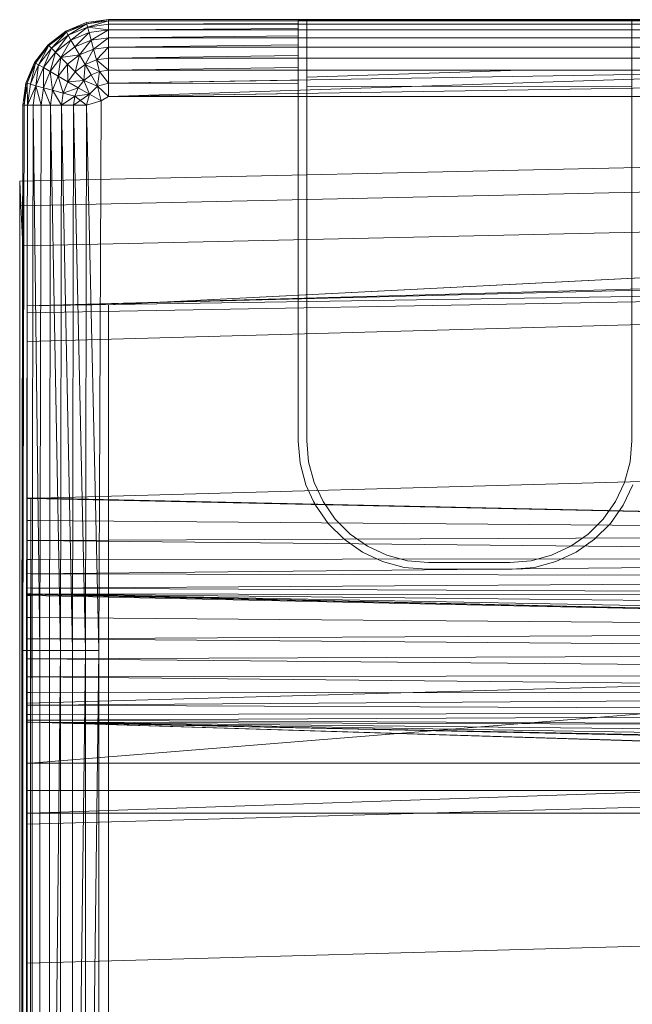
# Model space of a CAD drawing. Header units: metres. Extents: x 391.1 to 430.4, y 12.7 to 28.4.
# Tile 127 of 168: x 407.377 to 407.482, y 27.357 to 27.526. Entities that reach past the tile are written whole.
import ezdxf

# ---------------------------------------------------------------- set-up
doc = ezdxf.new("R2010")
doc.units = ezdxf.units.M
doc.layers.add('A-DETL-____-MBND', color=7, linetype='Continuous', lineweight=18)

# ---------------------------------------------------------------- blocks, each defined once
blk = doc.blocks.new('Family - Inodor PB-155807-02_PCI_P0')
at = {"layer": 'A-DETL-____-MBND', "color": 253, "true_color": 0xaaaaaa}
for p, q in [((0.00789, 0.40094), (0.01142, 0.40241)), ((0.00789, 0.40094), (0.01142, 0.40241)), ((0.00789, 0.40094), (0.01142, 0.40241)), ((0.00789, 0.40094), (0.01142, 0.40241)), ((0.01147, 0.40221), (0.00789, 0.40094)), ((0.00789, 0.40094), (0.01147, 0.40221)), ((0.01147, 0.40221), (0.00799, 0.40077)), ((0.00799, 0.40077), (0.01147, 0.40221)), ((0.00799, 0.40077), (0.01147, 0.40221)), ((0.00829, 0.40025), (0.01147, 0.40221)), ((0.00829, 0.40025), (0.01147, 0.40221)), ((0.01163, 0.40164), (0.00829, 0.40025)), ((0.01163, 0.40164), (0.00829, 0.40025)), ((0.00829, 0.40025), (0.01163, 0.40164)), ((0.00877, 0.39941), (0.01163, 0.40164)), ((0.00877, 0.39941), (0.01163, 0.40164)), ((0.01142, 0.40241), (0.01521, 0.40291)), ((0.01142, 0.40241), (0.01521, 0.40291)), ((0.01142, 0.40241), (0.01521, 0.40291)), ((0.01142, 0.40241), (0.01521, 0.40291)), ((0.01147, 0.40221), (0.01142, 0.40241)), ((0.01147, 0.40221), (0.01142, 0.40241)), ((0.01147, 0.40221), (0.01142, 0.40241)), ((0.01147, 0.40221), (0.01521, 0.40291)), ((0.01147, 0.40221), (0.01521, 0.40291)), ((0.01521, 0.40271), (0.01147, 0.40221)), ((0.01521, 0.40271), (0.01147, 0.40221)), ((0.01147, 0.40221), (0.01521, 0.40271)), ((0.01163, 0.40164), (0.01147, 0.40221)), ((0.01163, 0.40164), (0.01147, 0.40221)), ((0.01163, 0.40164), (0.01147, 0.40221)), ((0.01163, 0.40164), (0.01521, 0.40271)), ((0.01163, 0.40164), (0.01521, 0.40271)), ((0.01521, 0.40211), (0.01163, 0.40164)), ((0.01521, 0.40211), (0.01163, 0.40164)), ((0.01163, 0.40164), (0.01521, 0.40211)), ((0.01188, 0.4007), (0.01163, 0.40164)), ((0.01521, 0.40114), (0.01163, 0.40164)), ((0.01521, 0.40114), (0.01163, 0.40164)), ((0.01188, 0.4007), (0.01163, 0.40164)), ((0.01188, 0.4007), (0.01163, 0.40164)), ((0.01521, 0.40291), (0.15024, 0.40291)), ((0.01521, 0.40291), (0.15024, 0.40291)), ((0.01521, 0.40271), (0.01521, 0.40291)), ((0.01521, 0.40291), (0.15024, 0.40291)), ((0.15024, 0.40291), (0.01521, 0.40291)), ((0.01521, 0.40291), (0.01521, 0.40271)), ((0.01521, 0.40271), (0.01521, 0.40291)), ((0.01521, 0.40271), (0.04768, 0.40275)), ((0.01521, 0.40271), (0.04768, 0.40275)), ((0.15024, 0.40271), (0.01521, 0.40271)), ((0.01521, 0.40211), (0.01521, 0.40271)), ((0.04768, 0.40271), (0.01521, 0.40271)), ((0.01521, 0.40211), (0.01521, 0.40271)), ((0.01521, 0.40271), (0.04768, 0.40271)), ((0.01521, 0.40211), (0.01521, 0.40271)), ((0.01521, 0.40211), (0.04768, 0.40225)), ((0.01521, 0.40211), (0.04768, 0.40225)), ((0.15024, 0.40211), (0.01521, 0.40211)), ((0.01521, 0.40114), (0.01521, 0.40211)), ((0.04768, 0.40211), (0.01521, 0.40211)), ((0.01521, 0.40114), (0.01521, 0.40211)), ((0.01521, 0.40211), (0.04768, 0.40211)), ((0.01521, 0.40114), (0.01521, 0.40211)), ((0.10628, 0.4029), (0.04768, 0.4029)), ((0.04768, 0.4029), (0.04768, 0.40275)), ((0.04768, 0.40271), (0.04768, 0.40275)), ((0.04768, 0.40225), (0.04768, 0.40271)), ((0.04768, 0.40211), (0.04768, 0.40225)), ((0.04768, 0.40137), (0.04768, 0.40211)), ((0.04914, 0.40281), (0.04914, 0.33079)), ((0.04914, 0.40271), (0.04914, 0.40281)), ((0.04914, 0.40281), (0.10482, 0.40281)), ((0.04914, 0.40211), (0.04914, 0.40271)), ((0.10482, 0.40271), (0.04914, 0.40271)), ((0.04914, 0.40114), (0.04914, 0.40211)), ((0.10482, 0.40211), (0.04914, 0.40211)), ((0.10482, 0.33079), (0.10482, 0.40281)), ((0.10482, 0.40281), (0.10482, 0.40271)), ((0.10482, 0.40271), (0.10482, 0.40211)), ((0.10482, 0.40211), (0.10482, 0.40114)), ((0.00485, 0.39862), (0.00789, 0.40094)), ((0.00485, 0.39862), (0.00789, 0.40094)), ((0.00485, 0.39862), (0.00789, 0.40094)), ((0.00485, 0.39862), (0.00789, 0.40094)), ((0.00799, 0.40077), (0.00485, 0.39862)), ((0.00485, 0.39862), (0.00799, 0.40077)), ((0.00799, 0.40077), (0.005, 0.39847)), ((0.005, 0.39847), (0.00799, 0.40077)), ((0.005, 0.39847), (0.00799, 0.40077)), ((0.00542, 0.39805), (0.00799, 0.40077)), ((0.00542, 0.39805), (0.00799, 0.40077)), ((0.00829, 0.40025), (0.00542, 0.39805)), ((0.00829, 0.40025), (0.00542, 0.39805)), ((0.00542, 0.39805), (0.00829, 0.40025)), ((0.00611, 0.39736), (0.00829, 0.40025)), ((0.00611, 0.39736), (0.00829, 0.40025)), ((0.00799, 0.40077), (0.00789, 0.40094)), ((0.00799, 0.40077), (0.00789, 0.40094)), ((0.00799, 0.40077), (0.00789, 0.40094)), ((0.00829, 0.40025), (0.00799, 0.40077)), ((0.00829, 0.40025), (0.00799, 0.40077)), ((0.00829, 0.40025), (0.00799, 0.40077)), ((0.00877, 0.39941), (0.00829, 0.40025)), ((0.00877, 0.39941), (0.00829, 0.40025)), ((0.00877, 0.39941), (0.00829, 0.40025)), ((0.01188, 0.4007), (0.00877, 0.39941)), ((0.01188, 0.4007), (0.00877, 0.39941)), ((0.00877, 0.39941), (0.01188, 0.4007)), ((0.00943, 0.39827), (0.01188, 0.4007)), ((0.00943, 0.39827), (0.01188, 0.4007)), ((0.01521, 0.40114), (0.01188, 0.4007)), ((0.01521, 0.40114), (0.01188, 0.4007)), ((0.01188, 0.4007), (0.01521, 0.40114)), ((0.01222, 0.39942), (0.01188, 0.4007)), ((0.01222, 0.39942), (0.01188, 0.4007)), ((0.01222, 0.39942), (0.01188, 0.4007)), ((0.01222, 0.39942), (0.01521, 0.40114)), ((0.01222, 0.39942), (0.01521, 0.40114)), ((0.01521, 0.39982), (0.01222, 0.39942)), ((0.01521, 0.39982), (0.01222, 0.39942)), ((0.01222, 0.39942), (0.01521, 0.39982)), ((0.01264, 0.39785), (0.01521, 0.39982)), ((0.01264, 0.39785), (0.01521, 0.39982)), ((0.01521, 0.40114), (0.04768, 0.40137)), ((0.01521, 0.40114), (0.04768, 0.40137)), ((0.15024, 0.40114), (0.01521, 0.40114)), ((0.01521, 0.39982), (0.01521, 0.40114)), ((0.04768, 0.40114), (0.01521, 0.40114)), ((0.01521, 0.39982), (0.01521, 0.40114)), ((0.01521, 0.40114), (0.04768, 0.40114)), ((0.01521, 0.39982), (0.01521, 0.40114)), ((0.01521, 0.39982), (0.04768, 0.40013)), ((0.01521, 0.39982), (0.04768, 0.40013)), ((0.15024, 0.39982), (0.01521, 0.39982)), ((0.01521, 0.39819), (0.01521, 0.39982)), ((0.04768, 0.39982), (0.01521, 0.39982)), ((0.01521, 0.39819), (0.01521, 0.39982)), ((0.01521, 0.39982), (0.04768, 0.39982)), ((0.01521, 0.39819), (0.01521, 0.39982)), ((0.04768, 0.40114), (0.04768, 0.40137)), ((0.04768, 0.40013), (0.04768, 0.40114)), ((0.04768, 0.39982), (0.04768, 0.40013)), ((0.04768, 0.39858), (0.04768, 0.39982)), ((0.04914, 0.39982), (0.04914, 0.40114)), ((0.10482, 0.40114), (0.04914, 0.40114)), ((0.04914, 0.39819), (0.04914, 0.39982)), ((0.10482, 0.39982), (0.04914, 0.39982)), ((0.10482, 0.40114), (0.10482, 0.39982)), ((0.10482, 0.39982), (0.10482, 0.39819)), ((0.00253, 0.39558), (0.00485, 0.39862)), ((0.00253, 0.39558), (0.00485, 0.39862)), ((0.00253, 0.39558), (0.00485, 0.39862)), ((0.00253, 0.39558), (0.00485, 0.39862)), ((0.0027, 0.39548), (0.00485, 0.39862)), ((0.0027, 0.39548), (0.00485, 0.39862)), ((0.005, 0.39847), (0.0027, 0.39548)), ((0.005, 0.39847), (0.0027, 0.39548)), ((0.0027, 0.39548), (0.005, 0.39847)), ((0.00322, 0.39518), (0.005, 0.39847)), ((0.00322, 0.39518), (0.005, 0.39847)), ((0.00542, 0.39805), (0.00322, 0.39518)), ((0.00542, 0.39805), (0.00322, 0.39518)), ((0.00322, 0.39518), (0.00542, 0.39805)), ((0.00406, 0.3947), (0.00542, 0.39805)), ((0.00406, 0.3947), (0.00542, 0.39805)), ((0.005, 0.39847), (0.00485, 0.39862)), ((0.005, 0.39847), (0.00485, 0.39862)), ((0.005, 0.39847), (0.00485, 0.39862)), ((0.00542, 0.39805), (0.005, 0.39847)), ((0.00542, 0.39805), (0.005, 0.39847)), ((0.00542, 0.39805), (0.005, 0.39847)), ((0.00611, 0.39736), (0.00542, 0.39805)), ((0.00611, 0.39736), (0.00542, 0.39805)), ((0.00611, 0.39736), (0.00542, 0.39805)), ((0.00877, 0.39941), (0.00611, 0.39736)), ((0.00877, 0.39941), (0.00611, 0.39736)), ((0.00611, 0.39736), (0.00877, 0.39941)), ((0.00704, 0.39643), (0.00877, 0.39941)), ((0.00704, 0.39643), (0.00877, 0.39941)), ((0.00943, 0.39827), (0.00704, 0.39643)), ((0.00943, 0.39827), (0.00704, 0.39643)), ((0.00704, 0.39643), (0.00943, 0.39827)), ((0.00943, 0.39827), (0.00877, 0.39941)), ((0.00943, 0.39827), (0.00877, 0.39941)), ((0.00943, 0.39827), (0.00877, 0.39941)), ((0.01222, 0.39942), (0.00943, 0.39827)), ((0.01222, 0.39942), (0.00943, 0.39827)), ((0.00943, 0.39827), (0.01222, 0.39942)), ((0.01025, 0.39686), (0.00943, 0.39827)), ((0.01025, 0.39686), (0.00943, 0.39827)), ((0.01025, 0.39686), (0.00943, 0.39827)), ((0.01025, 0.39686), (0.01222, 0.39942)), ((0.01025, 0.39686), (0.01222, 0.39942)), ((0.01264, 0.39785), (0.01222, 0.39942)), ((0.01264, 0.39785), (0.01222, 0.39942)), ((0.01264, 0.39785), (0.01222, 0.39942)), ((0.01521, 0.39819), (0.01264, 0.39785)), ((0.01521, 0.39819), (0.01264, 0.39785)), ((0.01264, 0.39785), (0.01521, 0.39819)), ((0.01313, 0.39603), (0.01521, 0.39819)), ((0.01313, 0.39603), (0.01521, 0.39819)), ((0.01521, 0.39819), (0.04768, 0.39858)), ((0.01521, 0.39819), (0.04768, 0.39858)), ((0.15024, 0.39819), (0.01521, 0.39819)), ((0.01521, 0.39631), (0.01521, 0.39819)), ((0.04768, 0.39819), (0.01521, 0.39819)), ((0.01521, 0.39631), (0.01521, 0.39819)), ((0.01521, 0.39819), (0.04768, 0.39819)), ((0.01521, 0.39631), (0.01521, 0.39819)), ((0.04768, 0.39819), (0.04768, 0.39858)), ((0.04768, 0.39676), (0.04768, 0.39819)), ((0.04914, 0.39631), (0.04914, 0.39819)), ((0.10482, 0.39819), (0.04914, 0.39819)), ((0.10482, 0.39819), (0.10482, 0.39631)), ((0.00611, 0.39736), (0.00406, 0.3947)), ((0.00611, 0.39736), (0.00406, 0.3947)), ((0.00406, 0.3947), (0.00611, 0.39736)), ((0.0052, 0.39404), (0.00611, 0.39736)), ((0.0052, 0.39404), (0.00611, 0.39736)), ((0.00704, 0.39643), (0.0052, 0.39404)), ((0.00704, 0.39643), (0.0052, 0.39404)), ((0.0052, 0.39404), (0.00704, 0.39643)), ((0.00704, 0.39643), (0.00611, 0.39736)), ((0.00704, 0.39643), (0.00611, 0.39736)), ((0.00704, 0.39643), (0.00611, 0.39736)), ((0.00661, 0.39322), (0.00704, 0.39643)), ((0.00661, 0.39322), (0.00704, 0.39643)), ((0.01025, 0.39686), (0.00704, 0.39643)), ((0.00704, 0.39643), (0.01025, 0.39686)), ((0.00819, 0.39528), (0.00704, 0.39643)), ((0.00819, 0.39528), (0.00704, 0.39643)), ((0.00819, 0.39528), (0.00704, 0.39643)), ((0.01025, 0.39686), (0.00819, 0.39528)), ((0.00819, 0.39528), (0.01025, 0.39686)), ((0.00819, 0.39528), (0.01025, 0.39686)), ((0.00952, 0.39395), (0.01025, 0.39686)), ((0.00952, 0.39395), (0.01025, 0.39686)), ((0.01264, 0.39785), (0.01025, 0.39686)), ((0.01264, 0.39785), (0.01025, 0.39686)), ((0.01025, 0.39686), (0.01264, 0.39785)), ((0.01119, 0.39523), (0.01025, 0.39686)), ((0.01119, 0.39523), (0.01025, 0.39686)), ((0.01119, 0.39523), (0.01025, 0.39686)), ((0.01119, 0.39523), (0.01264, 0.39785)), ((0.01119, 0.39523), (0.01264, 0.39785)), ((0.01313, 0.39603), (0.01264, 0.39785)), ((0.01313, 0.39603), (0.01264, 0.39785)), ((0.01313, 0.39603), (0.01264, 0.39785)), ((0.01521, 0.39631), (0.04768, 0.39676)), ((0.01521, 0.39631), (0.04768, 0.39676)), ((0.04768, 0.39631), (0.04768, 0.39676)), ((0.00106, 0.39205), (0.00253, 0.39558)), ((0.00106, 0.39205), (0.00253, 0.39558)), ((0.00106, 0.39205), (0.00253, 0.39558)), ((0.00106, 0.39205), (0.00253, 0.39558)), ((0.00126, 0.392), (0.00253, 0.39558)), ((0.00126, 0.392), (0.00253, 0.39558)), ((0.0027, 0.39548), (0.00126, 0.392)), ((0.0027, 0.39548), (0.00126, 0.392)), ((0.00126, 0.392), (0.0027, 0.39548)), ((0.00183, 0.39184), (0.0027, 0.39548)), ((0.00183, 0.39184), (0.0027, 0.39548)), ((0.00322, 0.39518), (0.00183, 0.39184)), ((0.00322, 0.39518), (0.00183, 0.39184)), ((0.00183, 0.39184), (0.00322, 0.39518)), ((0.0027, 0.39548), (0.00253, 0.39558)), ((0.0027, 0.39548), (0.00253, 0.39558)), ((0.0027, 0.39548), (0.00253, 0.39558)), ((0.00322, 0.39518), (0.0027, 0.39548)), ((0.00322, 0.39518), (0.0027, 0.39548)), ((0.00322, 0.39518), (0.0027, 0.39548)), ((0.00277, 0.39159), (0.00322, 0.39518)), ((0.00277, 0.39159), (0.00322, 0.39518)), ((0.00406, 0.3947), (0.00277, 0.39159)), ((0.00406, 0.3947), (0.00277, 0.39159)), ((0.00277, 0.39159), (0.00406, 0.3947)), ((0.00406, 0.3947), (0.00322, 0.39518)), ((0.00406, 0.3947), (0.00322, 0.39518)), ((0.00406, 0.3947), (0.00322, 0.39518)), ((0.00405, 0.39125), (0.00406, 0.3947)), ((0.00405, 0.39125), (0.00406, 0.3947)), ((0.0052, 0.39404), (0.00406, 0.3947)), ((0.0052, 0.39404), (0.00406, 0.3947)), ((0.0052, 0.39404), (0.00406, 0.3947)), ((0.00819, 0.39528), (0.00661, 0.39322)), ((0.00819, 0.39528), (0.00661, 0.39322)), ((0.00661, 0.39322), (0.00819, 0.39528)), ((0.00952, 0.39395), (0.00819, 0.39528)), ((0.00952, 0.39395), (0.00819, 0.39528)), ((0.00952, 0.39395), (0.00819, 0.39528)), ((0.00824, 0.39228), (0.00819, 0.39528)), ((0.00824, 0.39228), (0.00819, 0.39528)), ((0.01119, 0.39523), (0.00952, 0.39395)), ((0.01119, 0.39523), (0.00952, 0.39395)), ((0.00952, 0.39395), (0.01119, 0.39523)), ((0.01099, 0.39248), (0.01119, 0.39523)), ((0.01099, 0.39248), (0.01119, 0.39523)), ((0.01313, 0.39603), (0.01119, 0.39523)), ((0.01313, 0.39603), (0.01119, 0.39523)), ((0.01119, 0.39523), (0.01313, 0.39603)), ((0.01223, 0.39343), (0.01119, 0.39523)), ((0.01367, 0.39402), (0.01119, 0.39523)), ((0.01367, 0.39402), (0.01119, 0.39523)), ((0.01223, 0.39343), (0.01119, 0.39523)), ((0.01223, 0.39343), (0.01119, 0.39523)), ((0.01521, 0.39631), (0.01313, 0.39603)), ((0.01521, 0.39631), (0.01313, 0.39603)), ((0.01313, 0.39603), (0.01521, 0.39631)), ((0.01313, 0.39603), (0.01367, 0.39402)), ((0.01521, 0.39423), (0.01313, 0.39603)), ((0.01367, 0.39402), (0.01313, 0.39603)), ((0.01521, 0.39423), (0.01313, 0.39603)), ((0.01367, 0.39402), (0.01313, 0.39603)), ((0.15024, 0.39631), (0.01521, 0.39631)), ((0.01521, 0.39423), (0.01521, 0.39631)), ((0.04768, 0.39631), (0.01521, 0.39631)), ((0.01521, 0.39423), (0.01521, 0.39631)), ((0.01521, 0.39631), (0.04768, 0.39631)), ((0.01521, 0.39423), (0.01521, 0.39631)), ((0.01521, 0.39423), (0.04768, 0.39473)), ((0.01521, 0.39423), (0.04768, 0.39473)), ((0.04768, 0.39473), (0.04768, 0.39631)), ((0.04768, 0.39423), (0.04768, 0.39473)), ((0.04914, 0.39423), (0.04914, 0.39631)), ((0.10482, 0.39631), (0.04914, 0.39631)), ((0.10482, 0.39631), (0.10482, 0.39424)), ((0.0052, 0.39404), (0.00405, 0.39125)), ((0.0052, 0.39404), (0.00405, 0.39125)), ((0.00405, 0.39125), (0.0052, 0.39404)), ((0.00661, 0.39322), (0.0052, 0.39404)), ((0.00661, 0.39322), (0.0052, 0.39404)), ((0.00661, 0.39322), (0.0052, 0.39404)), ((0.00562, 0.39083), (0.0052, 0.39404)), ((0.00562, 0.39083), (0.0052, 0.39404)), ((0.00661, 0.39322), (0.00562, 0.39083)), ((0.00661, 0.39322), (0.00562, 0.39083)), ((0.00562, 0.39083), (0.00661, 0.39322)), ((0.00824, 0.39228), (0.00661, 0.39322)), ((0.00824, 0.39228), (0.00661, 0.39322)), ((0.00824, 0.39228), (0.00661, 0.39322)), ((0.00744, 0.39034), (0.00661, 0.39322)), ((0.00744, 0.39034), (0.00661, 0.39322)), ((0.00952, 0.39395), (0.00824, 0.39228)), ((0.00952, 0.39395), (0.00824, 0.39228)), ((0.00824, 0.39228), (0.00952, 0.39395)), ((0.01099, 0.39248), (0.00952, 0.39395)), ((0.01099, 0.39248), (0.00952, 0.39395)), ((0.01099, 0.39248), (0.00952, 0.39395)), ((0.01223, 0.39343), (0.01099, 0.39248)), ((0.01223, 0.39343), (0.01099, 0.39248)), ((0.01099, 0.39248), (0.01223, 0.39343)), ((0.01367, 0.39402), (0.01223, 0.39343)), ((0.01367, 0.39402), (0.01223, 0.39343)), ((0.01223, 0.39343), (0.01367, 0.39402)), ((0.01334, 0.39151), (0.01223, 0.39343)), ((0.01334, 0.39151), (0.01223, 0.39343)), ((0.01334, 0.39151), (0.01223, 0.39343)), ((0.01367, 0.39402), (0.01334, 0.39151)), ((0.01334, 0.39151), (0.01367, 0.39402)), ((0.01334, 0.39151), (0.01367, 0.39402)), ((0.01521, 0.39423), (0.01367, 0.39402)), ((0.01521, 0.39423), (0.01367, 0.39402)), ((0.01367, 0.39402), (0.01521, 0.39423)), ((0.01521, 0.39201), (0.01367, 0.39402)), ((0.01521, 0.39201), (0.01367, 0.39402)), ((0.01521, 0.39201), (0.01367, 0.39402)), ((0.15024, 0.39423), (0.01521, 0.39423)), ((0.01521, 0.39201), (0.01521, 0.39423)), ((0.15024, 0.39423), (0.01521, 0.39201)), ((0.15024, 0.39423), (0.01521, 0.38973)), ((0.04768, 0.39423), (0.01521, 0.39423)), ((0.01521, 0.39201), (0.01521, 0.39423)), ((0.01521, 0.39423), (0.04768, 0.39423)), ((0.01521, 0.39201), (0.01521, 0.39423)), ((0.04768, 0.39254), (0.04768, 0.39423)), ((0.04914, 0.39307), (0.04914, 0.39423)), ((0.08581, 0.39423), (0.04914, 0.39307)), ((0.08581, 0.39423), (0.04914, 0.39423)), ((0.04914, 0.39144), (0.04914, 0.39307)), ((0.10482, 0.39424), (0.08581, 0.39423)), ((0.10482, 0.39424), (0.10482, 0.39149)), ((0.00056, 0.38826), (0.00106, 0.39205)), ((0.00056, 0.38826), (0.00106, 0.39205)), ((0.00056, 0.38826), (0.00106, 0.39205)), ((0.00056, 0.38826), (0.00106, 0.39205)), ((0.00076, 0.38826), (0.00106, 0.39205)), ((0.00076, 0.38826), (0.00106, 0.39205)), ((0.00126, 0.392), (0.00076, 0.38826)), ((0.00126, 0.392), (0.00076, 0.38826)), ((0.00076, 0.38826), (0.00126, 0.392)), ((0.00126, 0.392), (0.00106, 0.39205)), ((0.00126, 0.392), (0.00106, 0.39205)), ((0.00126, 0.392), (0.00106, 0.39205)), ((0.00183, 0.39184), (0.00126, 0.392)), ((0.00183, 0.39184), (0.00126, 0.392)), ((0.00183, 0.39184), (0.00126, 0.392)), ((0.00136, 0.38826), (0.00126, 0.392)), ((0.00136, 0.38826), (0.00126, 0.392)), ((0.00183, 0.39184), (0.00136, 0.38826)), ((0.00183, 0.39184), (0.00136, 0.38826)), ((0.00136, 0.38826), (0.00183, 0.39184)), ((0.00277, 0.39159), (0.00136, 0.38826)), ((0.00136, 0.38826), (0.00277, 0.39159)), ((0.00277, 0.39159), (0.00183, 0.39184)), ((0.00277, 0.39159), (0.00183, 0.39184)), ((0.00277, 0.39159), (0.00183, 0.39184)), ((0.00277, 0.39159), (0.00233, 0.38826)), ((0.00233, 0.38826), (0.00277, 0.39159)), ((0.00233, 0.38826), (0.00277, 0.39159)), ((0.00405, 0.39125), (0.00277, 0.39159)), ((0.00405, 0.39125), (0.00277, 0.39159)), ((0.00405, 0.39125), (0.00277, 0.39159)), ((0.00365, 0.38826), (0.00277, 0.39159)), ((0.00365, 0.38826), (0.00277, 0.39159)), ((0.00824, 0.39228), (0.00744, 0.39034)), ((0.00824, 0.39228), (0.00744, 0.39034)), ((0.00744, 0.39034), (0.00824, 0.39228)), ((0.01099, 0.39248), (0.00824, 0.39228)), ((0.00824, 0.39228), (0.01099, 0.39248)), ((0.01004, 0.39124), (0.00824, 0.39228)), ((0.01004, 0.39124), (0.00824, 0.39228)), ((0.01004, 0.39124), (0.00824, 0.39228)), ((0.01099, 0.39248), (0.01004, 0.39124)), ((0.01004, 0.39124), (0.01099, 0.39248)), ((0.01004, 0.39124), (0.01099, 0.39248)), ((0.01334, 0.39151), (0.01099, 0.39248)), ((0.01196, 0.39013), (0.01099, 0.39248)), ((0.01334, 0.39151), (0.01099, 0.39248)), ((0.01196, 0.39013), (0.01099, 0.39248)), ((0.01334, 0.39151), (0.01099, 0.39248)), ((0.01196, 0.39013), (0.01099, 0.39248)), ((0.01334, 0.39151), (0.01196, 0.39013)), ((0.01334, 0.39151), (0.01196, 0.39013)), ((0.01196, 0.39013), (0.01334, 0.39151)), ((0.01521, 0.39201), (0.01334, 0.39151)), ((0.01521, 0.39201), (0.01334, 0.39151)), ((0.01334, 0.39151), (0.01521, 0.39201)), ((0.01521, 0.38973), (0.01334, 0.39151)), ((0.01334, 0.39151), (0.01394, 0.38899)), ((0.01521, 0.38973), (0.01334, 0.39151)), ((0.01394, 0.38899), (0.01334, 0.39151)), ((0.01521, 0.38973), (0.01334, 0.39151)), ((0.01394, 0.38899), (0.01334, 0.39151)), ((0.01521, 0.39201), (0.04768, 0.39254)), ((0.01521, 0.39201), (0.04768, 0.39254)), ((0.01521, 0.38973), (0.01521, 0.39201)), ((0.04768, 0.39198), (0.01521, 0.39201)), ((0.01521, 0.38973), (0.01521, 0.39201)), ((0.01521, 0.39201), (0.04768, 0.39198)), ((0.01521, 0.38973), (0.01521, 0.39201)), ((0.15121, 0.39188), (0.01521, 0.38973)), ((0.04768, 0.39198), (0.04768, 0.39254)), ((0.04768, 0.39024), (0.04768, 0.39198)), ((0.10482, 0.39149), (0.04914, 0.39144)), ((0.04914, 0.33079), (0.04914, 0.39144)), ((0.10482, 0.39149), (0.10482, 0.33079)), ((0.00405, 0.39125), (0.00365, 0.38826)), ((0.00405, 0.39125), (0.00365, 0.38826)), ((0.00365, 0.38826), (0.00405, 0.39125)), ((0.00562, 0.39083), (0.00405, 0.39125)), ((0.00562, 0.39083), (0.00405, 0.39125)), ((0.00562, 0.39083), (0.00405, 0.39125)), ((0.00528, 0.38826), (0.00405, 0.39125)), ((0.00528, 0.38826), (0.00405, 0.39125)), ((0.00562, 0.39083), (0.00528, 0.38826)), ((0.00562, 0.39083), (0.00528, 0.38826)), ((0.00528, 0.38826), (0.00562, 0.39083)), ((0.00744, 0.39034), (0.00562, 0.39083)), ((0.00744, 0.39034), (0.00562, 0.39083)), ((0.00744, 0.39034), (0.00562, 0.39083)), ((0.00716, 0.38826), (0.00562, 0.39083)), ((0.00716, 0.38826), (0.00562, 0.39083)), ((0.00744, 0.39034), (0.00716, 0.38826)), ((0.00744, 0.39034), (0.00716, 0.38826)), ((0.00716, 0.38826), (0.00744, 0.39034)), ((0.00945, 0.3898), (0.00716, 0.38826)), ((0.00716, 0.38826), (0.00945, 0.3898)), ((0.01004, 0.39124), (0.00744, 0.39034)), ((0.00744, 0.39034), (0.01004, 0.39124)), ((0.00945, 0.3898), (0.00744, 0.39034)), ((0.00945, 0.3898), (0.00744, 0.39034)), ((0.00945, 0.3898), (0.00744, 0.39034)), ((0.01196, 0.39013), (0.00924, 0.38826)), ((0.00945, 0.3898), (0.00924, 0.38826)), ((0.00924, 0.38826), (0.00945, 0.3898)), ((0.00924, 0.38826), (0.00945, 0.3898)), ((0.01004, 0.39124), (0.00945, 0.3898)), ((0.00945, 0.3898), (0.01004, 0.39124)), ((0.00945, 0.3898), (0.01004, 0.39124)), ((0.01196, 0.39013), (0.00945, 0.3898)), ((0.01196, 0.39013), (0.00945, 0.3898)), ((0.01196, 0.39013), (0.00945, 0.3898)), ((0.01146, 0.38826), (0.00945, 0.3898)), ((0.01196, 0.39013), (0.01004, 0.39124)), ((0.01196, 0.39013), (0.01004, 0.39124)), ((0.01196, 0.39013), (0.01004, 0.39124)), ((0.01196, 0.39013), (0.01146, 0.38826)), ((0.01394, 0.38899), (0.01196, 0.39013)), ((0.01394, 0.38899), (0.01196, 0.39013)), ((0.01521, 0.38973), (0.01394, 0.38899)), ((0.01521, 0.38973), (0.01394, 0.38899)), ((0.01394, 0.38899), (0.01521, 0.38973)), ((0.01521, 0.38973), (0.04768, 0.39024)), ((0.01521, 0.38973), (0.04768, 0.39024)), ((0.15024, 0.38973), (0.01521, 0.38973)), ((0.04768, 0.38973), (0.01521, 0.38973)), ((0.01521, 0.38973), (0.04768, 0.38973)), ((0.04768, 0.38973), (0.04768, 0.39024)), ((0.04768, 0.38917), (0.04768, 0.38973)), ((0.00036, 0.29485), (0.00056, 0.38826)), ((0.00036, 0.29485), (0.00056, 0.38826)), ((0.00056, 0.01465), (0.00056, 0.38826)), ((0.00056, 0.01465), (0.00056, 0.38826)), ((0.00076, 0.38826), (0.00056, 0.38826)), ((0.00076, 0.38826), (0.00056, 0.29485)), ((0.00076, 0.38826), (0.00056, 0.38826)), ((0.00076, 0.38826), (0.00056, 0.29485)), ((0.00076, 0.38826), (0.00056, 0.38826)), ((0.00056, 0.29485), (0.00056, 0.38826)), ((0.00056, 0.29485), (0.00056, 0.38826)), ((0.00076, 0.38826), (0.00056, 0.29485)), ((0.00136, 0.38826), (0.00076, 0.38826)), ((0.00136, 0.38826), (0.00076, 0.38826)), ((0.00136, 0.38826), (0.00076, 0.38826)), ((0.00136, 0.38826), (0.00116, 0.29485)), ((0.00136, 0.38826), (0.00116, 0.29485)), ((0.00136, 0.38826), (0.00116, 0.29485)), ((0.00233, 0.38826), (0.00136, 0.38826)), ((0.00233, 0.38826), (0.00136, 0.38826)), ((0.00233, 0.38826), (0.00136, 0.38826)), ((0.00233, 0.38826), (0.00213, 0.29485)), ((0.00233, 0.38826), (0.00213, 0.29485)), ((0.00213, 0.29485), (0.00233, 0.38826)), ((0.00365, 0.38826), (0.00233, 0.38826)), ((0.00365, 0.38826), (0.00233, 0.38826)), ((0.00365, 0.38826), (0.00233, 0.38826)), ((0.00345, 0.29485), (0.00233, 0.38826)), ((0.00345, 0.29485), (0.00233, 0.38826)), ((0.00365, 0.38826), (0.00345, 0.29485)), ((0.00365, 0.38826), (0.00345, 0.29485)), ((0.00365, 0.38826), (0.00345, 0.29485)), ((0.00528, 0.38826), (0.00365, 0.38826)), ((0.00528, 0.38826), (0.00365, 0.38826)), ((0.00528, 0.38826), (0.00365, 0.38826)), ((0.00528, 0.38826), (0.00508, 0.29485)), ((0.00528, 0.38826), (0.00508, 0.29485)), ((0.00508, 0.29485), (0.00528, 0.38826)), ((0.00716, 0.38826), (0.00528, 0.38826)), ((0.00716, 0.38826), (0.00528, 0.38826)), ((0.00716, 0.38826), (0.00528, 0.38826)), ((0.00696, 0.29485), (0.00528, 0.38826)), ((0.00696, 0.29485), (0.00528, 0.38826)), ((0.00716, 0.38826), (0.00696, 0.29485)), ((0.00716, 0.38826), (0.00696, 0.29485)), ((0.00696, 0.29485), (0.00716, 0.38826)), ((0.00924, 0.38826), (0.00716, 0.38826)), ((0.00924, 0.38826), (0.00716, 0.38826)), ((0.00924, 0.38826), (0.00716, 0.38826)), ((0.00904, 0.29485), (0.00716, 0.38826)), ((0.00904, 0.29485), (0.00716, 0.38826)), ((0.00924, 0.38826), (0.00904, 0.29485)), ((0.00924, 0.38826), (0.00904, 0.29485)), ((0.00904, 0.29485), (0.00924, 0.38826)), ((0.01146, 0.38826), (0.00924, 0.38826)), ((0.01146, 0.38826), (0.00924, 0.38826)), ((0.01126, 0.29485), (0.00924, 0.38826)), ((0.01126, 0.29485), (0.00924, 0.38826)), ((0.01146, 0.38826), (0.01126, 0.29485)), ((0.01146, 0.38826), (0.01126, 0.29485)), ((0.01126, 0.29485), (0.01146, 0.38826)), ((0.01394, 0.38899), (0.01146, 0.38826)), ((0.01394, 0.38899), (0.01146, 0.38826)), ((0.01354, 0.29485), (0.01146, 0.38826)), ((0.01354, 0.29485), (0.01146, 0.38826)), ((0.01354, 0.29485), (0.01146, 0.38826)), ((0.01354, 0.29485), (0.01394, 0.38899)), ((0.01394, 0.38899), (0.01354, 0.29485)), ((0.01394, 0.38899), (0.01354, 0.29485)), ((0.04768, 0.38917), (0.04768, 0.33073)), ((0.31954, 0.38234), (0, 0.37522)), ((0.31954, 0.38234), (0, 0.37522)), ((0.31971, 0.37812), (0.00022, 0.371)), ((0.31971, 0.37812), (0.00022, 0.371)), ((0, 0.37522), (0.00022, 0.371)), ((0.00022, 0.371), (0, 0.37522)), ((0, 0.37522), (0, 0.371)), ((0, 0.371), (0, 0.37522)), ((0.31998, 0.37128), (0.00056, 0.36417)), ((0.31998, 0.37128), (0.00056, 0.36417)), ((0, 0.371), (0, 0.36417)), ((0, 0.36417), (0, 0.371)), ((0.00022, 0.371), (0.00056, 0.36417)), ((0.00056, 0.36417), (0.00022, 0.371)), ((0.00127, 0.35389), (0.51095, 0.36797)), ((0.51095, 0.36678), (0.00127, 0.35389)), ((0, 0.36417), (0, 0.03582)), ((0, 0.03582), (0, 0.36417)), ((0.00056, 0.36417), (0.00056, 0.03582)), ((0.00056, 0.03582), (0.00056, 0.36417)), ((0.51095, 0.36184), (0.00127, 0.35389)), ((0.51095, 0.36184), (0.00127, 0.35271)), ((0.51095, 0.36184), (0.00127, 0.34776)), ((0.01521, 0.35403), (0.17966, 0.3624)), ((0.15161, 0.36098), (0.01521, 0.35403)), ((0.00127, 0.35271), (0.00127, 0.35389)), ((0.00127, 0.34776), (0.00127, 0.35271)), ((0.01521, 0.35403), (0.01521, 0.05064)), ((0.01521, 0.35403), (0.01521, 0.05064)), ((0.00127, 0.32087), (0.00127, 0.34776)), ((0.51095, 0.33495), (0.00127, 0.32087)), ((0.04768, 0.33073), (0.04801, 0.32692)), ((0.04914, 0.33079), (0.04946, 0.32716)), ((0.04946, 0.32716), (0.04914, 0.33079)), ((0.1045, 0.32716), (0.10482, 0.33079)), ((0.10482, 0.33079), (0.1045, 0.32716)), ((0.04801, 0.32692), (0.049, 0.32322)), ((0.04946, 0.32716), (0.0504, 0.32365)), ((0.0504, 0.32365), (0.04946, 0.32716)), ((0.10356, 0.32365), (0.1045, 0.32716)), ((0.1045, 0.32716), (0.10356, 0.32365)), ((0.049, 0.32322), (0.05033, 0.32038)), ((0.0504, 0.32365), (0.05194, 0.32035)), ((0.05194, 0.32035), (0.0504, 0.32365)), ((0.10202, 0.32035), (0.10356, 0.32365)), ((0.10356, 0.32365), (0.10202, 0.32035)), ((0.10334, 0.31974), (0.10496, 0.32322)), ((0.00127, 0.3209), (0.00127, 0.32102)), ((0.28182, 0.31489), (0.00127, 0.32102)), ((0.00192, 0.32088), (0.00127, 0.3209)), ((0.00127, 0.3209), (0.00192, 0.32088)), ((0.00127, 0.3209), (0.00127, 0.32089)), ((0.00192, 0.32088), (0.00127, 0.32089)), ((0.00127, 0.32089), (0.00192, 0.32088)), ((0.00127, 0.32089), (0.00127, 0.32088)), ((0.00192, 0.32088), (0.00127, 0.32088)), ((0.00192, 0.32088), (0.00127, 0.32088)), ((0.00127, 0.32088), (0.00127, 0.31714)), ((0.00127, 0.28584), (0.00127, 0.32087)), ((0.00192, 0.32088), (0.28182, 0.31489)), ((0.00192, 0.32088), (0.00192, 0.31713)), ((0.28182, 0.31489), (0.00192, 0.32088)), ((0.00192, 0.31713), (0.00192, 0.32088)), ((0.05033, 0.32038), (0.05048, 0.32006)), ((0.05048, 0.32006), (0.05062, 0.31974)), ((0.05062, 0.31974), (0.05282, 0.31661)), ((0.05194, 0.32035), (0.05403, 0.31737)), ((0.05403, 0.31737), (0.05194, 0.32035)), ((0.09993, 0.31737), (0.10202, 0.32035)), ((0.10202, 0.32035), (0.09993, 0.31737)), ((0.10114, 0.31661), (0.10334, 0.31974)), ((0.00192, 0.31713), (0.00127, 0.31714)), ((0.00127, 0.31714), (0.00192, 0.31713)), ((0.00127, 0.31714), (0.00127, 0.31713)), ((0.00192, 0.31713), (0.00127, 0.31713)), ((0.00127, 0.31713), (0.00192, 0.31713)), ((0.00127, 0.31713), (0.00127, 0.31712)), ((0.00192, 0.31713), (0.00127, 0.31712)), ((0.00192, 0.31713), (0.00127, 0.31712)), ((0.00127, 0.31712), (0.00127, 0.31371)), ((0.28182, 0.31489), (0.00192, 0.31713)), ((0.28182, 0.31489), (0.00192, 0.31713)), ((0.00192, 0.31371), (0.00192, 0.31713)), ((0.00192, 0.31713), (0.00192, 0.31371)), ((0.05403, 0.31737), (0.0566, 0.31479)), ((0.0566, 0.31479), (0.05403, 0.31737)), ((0.09736, 0.31479), (0.09993, 0.31737)), ((0.09993, 0.31737), (0.09736, 0.31479)), ((0.05282, 0.31661), (0.05553, 0.3139)), ((0.09843, 0.3139), (0.10114, 0.31661)), ((0.00192, 0.31371), (0.00127, 0.31371)), ((0.00127, 0.31371), (0.00192, 0.31371)), ((0.00127, 0.31371), (0.00127, 0.31371)), ((0.00192, 0.31371), (0.00127, 0.31371)), ((0.00192, 0.31371), (0.00127, 0.31371)), ((0.00127, 0.31371), (0.00127, 0.31044)), ((0.28182, 0.31489), (0.00192, 0.31371)), ((0.00192, 0.31371), (0.28182, 0.31489)), ((0.28181, 0.31079), (0.00192, 0.31371)), ((0.00192, 0.31371), (0.00192, 0.31043)), ((0.28181, 0.31079), (0.00192, 0.31371)), ((0.00192, 0.31043), (0.00192, 0.31371)), ((0.05553, 0.3139), (0.05867, 0.3117)), ((0.0566, 0.31479), (0.05958, 0.31271)), ((0.05958, 0.31271), (0.0566, 0.31479)), ((0.09438, 0.31271), (0.09736, 0.31479)), ((0.09736, 0.31479), (0.09438, 0.31271)), ((0.0953, 0.3117), (0.09843, 0.3139)), ((0.05958, 0.31271), (0.06288, 0.31117)), ((0.06288, 0.31117), (0.05958, 0.31271)), ((0.09108, 0.31117), (0.09438, 0.31271)), ((0.09438, 0.31271), (0.09108, 0.31117)), ((0.00192, 0.31043), (0.00127, 0.31044)), ((0.00192, 0.31043), (0.00127, 0.31044)), ((0.00127, 0.31044), (0.00127, 0.30801)), ((0.28181, 0.31079), (0.00192, 0.31043)), ((0.00192, 0.30799), (0.28181, 0.31079)), ((0.00192, 0.31043), (0.28181, 0.31079)), ((0.00192, 0.30799), (0.28181, 0.31079)), ((0.00192, 0.31043), (0.00192, 0.30799)), ((0.00192, 0.30799), (0.00192, 0.31043)), ((0.05867, 0.3117), (0.06214, 0.31008)), ((0.06288, 0.31117), (0.0664, 0.31023)), ((0.0664, 0.31023), (0.06288, 0.31117)), ((0.08757, 0.31023), (0.09108, 0.31117)), ((0.09108, 0.31117), (0.08757, 0.31023)), ((0.0953, 0.3117), (0.09182, 0.31008)), ((0.06214, 0.31008), (0.06584, 0.30909)), ((0.06584, 0.30909), (0.06966, 0.30876)), ((0.0664, 0.31023), (0.07002, 0.30991)), ((0.07002, 0.30991), (0.0664, 0.31023)), ((0.08431, 0.30876), (0.06966, 0.30876)), ((0.07002, 0.30991), (0.08394, 0.30991)), ((0.08394, 0.30991), (0.07002, 0.30991)), ((0.08394, 0.30991), (0.08757, 0.31023)), ((0.08757, 0.31023), (0.08394, 0.30991)), ((0.08431, 0.30876), (0.08812, 0.30909)), ((0.08812, 0.30909), (0.09182, 0.31008)), ((0.00192, 0.30799), (0.00127, 0.30801)), ((0.00192, 0.30799), (0.00127, 0.30801)), ((0.00127, 0.30801), (0.00127, 0.30557)), ((0.00192, 0.30799), (0.00192, 0.30554)), ((0.28181, 0.30737), (0.00192, 0.30799)), ((0.28181, 0.30737), (0.00192, 0.30799)), ((0.00192, 0.30554), (0.00192, 0.30799)), ((0.28181, 0.30737), (0.00192, 0.30554)), ((0.00192, 0.30554), (0.28181, 0.30737)), ((0.00192, 0.30554), (0.00127, 0.30557)), ((0.00192, 0.30554), (0.00127, 0.30557)), ((0.00127, 0.30557), (0.00127, 0.30457)), ((0.00192, 0.30554), (0.00192, 0.30454)), ((0.28181, 0.30409), (0.00192, 0.30554)), ((0.28181, 0.30409), (0.00192, 0.30554)), ((0.00192, 0.30454), (0.00192, 0.30554)), ((0.00192, 0.30454), (0.00127, 0.30457)), ((0.00127, 0.30457), (0.00192, 0.30454)), ((0.00127, 0.30457), (0.00127, 0.30446)), ((0.00192, 0.30454), (0.00127, 0.30446)), ((0.00192, 0.30454), (0.00127, 0.30446)), ((0.00127, 0.30446), (0.00127, 0.27556)), ((0.00127, 0.30433), (0.00127, 0.30443)), ((0.28176, 0.29829), (0.00127, 0.30443)), ((0.00127, 0.30433), (0.00187, 0.30429)), ((0.00127, 0.30433), (0.00127, 0.30431)), ((0.00187, 0.30429), (0.00127, 0.30433)), ((0.00187, 0.30429), (0.00127, 0.30431)), ((0.00127, 0.30431), (0.00187, 0.30429)), ((0.00127, 0.30431), (0.00127, 0.3043)), ((0.00187, 0.30429), (0.00127, 0.3043)), ((0.00127, 0.3043), (0.00187, 0.30429)), ((0.00127, 0.3043), (0.00127, 0.30429)), ((0.00187, 0.30429), (0.00127, 0.30429)), ((0.00187, 0.30429), (0.00127, 0.30429)), ((0.00127, 0.30429), (0.00127, 0.30053)), ((0.00186, 0.27553), (0.00192, 0.30454)), ((0.00192, 0.30454), (0.00186, 0.27553)), ((0.00187, 0.30429), (0.28176, 0.29829)), ((0.00187, 0.30429), (0.00187, 0.30052)), ((0.28176, 0.29829), (0.00187, 0.30429)), ((0.00187, 0.30052), (0.00187, 0.30429)), ((0.28181, 0.30409), (0.00192, 0.30454)), ((0.28181, 0.30409), (0.00192, 0.30454)), ((0.28181, 0.30165), (0.00192, 0.30454)), ((0.28181, 0.30165), (0.00192, 0.30454)), ((0.28181, 0.2992), (0.00192, 0.30454)), ((0.28181, 0.2992), (0.00192, 0.30454)), ((0.28175, 0.2982), (0.00192, 0.30454)), ((0.28175, 0.2982), (0.00192, 0.30454)), ((0.00187, 0.30052), (0.00127, 0.30053)), ((0.00127, 0.30053), (0.00187, 0.30052)), ((0.00127, 0.30053), (0.00127, 0.30052)), ((0.00187, 0.30052), (0.00127, 0.30052)), ((0.00187, 0.30052), (0.00127, 0.30052)), ((0.00127, 0.30052), (0.00127, 0.29687)), ((0.28176, 0.29829), (0.00187, 0.30052)), ((0.00187, 0.30052), (0.00187, 0.29687)), ((0.28176, 0.29829), (0.00187, 0.30052)), ((0.00187, 0.29687), (0.00187, 0.30052)), ((0.51095, 0.29991), (0.00127, 0.28584)), ((0.00187, 0.29687), (0.00127, 0.29687)), ((0.00127, 0.29687), (0.00187, 0.29687)), ((0.00127, 0.29687), (0.00127, 0.29686)), ((0.00187, 0.29687), (0.00127, 0.29686)), ((0.00127, 0.29686), (0.00187, 0.29687)), ((0.00187, 0.29687), (0.00127, 0.29686)), ((0.00187, 0.29687), (0.00127, 0.29686)), ((0.00127, 0.29686), (0.00127, 0.29686)), ((0.00127, 0.29686), (0.00127, 0.29344)), ((0.28175, 0.2982), (0.00186, 0.27553)), ((0.00186, 0.27553), (0.28175, 0.2982)), ((0.28176, 0.29829), (0.00187, 0.29687)), ((0.00187, 0.29687), (0.28176, 0.29829)), ((0.28176, 0.29452), (0.00187, 0.29687)), ((0.28176, 0.29452), (0.00187, 0.29687)), ((0.00187, 0.29343), (0.00187, 0.29687)), ((0.00187, 0.29687), (0.00187, 0.29343)), ((0.00056, 0.29485), (0.00036, 0.29485)), ((0.00036, 0.10805), (0.00036, 0.29485)), ((0.00056, 0.29485), (0.00036, 0.29485)), ((0.00056, 0.29485), (0.00036, 0.29485)), ((0.00036, 0.10805), (0.00036, 0.29485)), ((0.00116, 0.29485), (0.00056, 0.29485)), ((0.00056, 0.10805), (0.00056, 0.29485)), ((0.00116, 0.29485), (0.00056, 0.29485)), ((0.00056, 0.29485), (0.00056, 0.10805)), ((0.00116, 0.29485), (0.00056, 0.29485)), ((0.00056, 0.10805), (0.00056, 0.29485)), ((0.00213, 0.29485), (0.00116, 0.29485)), ((0.00116, 0.10805), (0.00116, 0.29485)), ((0.00213, 0.29485), (0.00116, 0.29485)), ((0.00116, 0.29485), (0.00116, 0.10805)), ((0.00213, 0.29485), (0.00116, 0.29485)), ((0.00116, 0.10805), (0.00116, 0.29485)), ((0.28176, 0.29452), (0.00187, 0.29343)), ((0.00187, 0.29343), (0.28176, 0.29452)), ((0.00345, 0.29485), (0.00213, 0.29485)), ((0.00213, 0.10805), (0.00213, 0.29485)), ((0.00345, 0.29485), (0.00213, 0.29485)), ((0.00213, 0.29485), (0.00213, 0.10805)), ((0.00345, 0.29485), (0.00213, 0.29485)), ((0.00213, 0.10805), (0.00213, 0.29485)), ((0.00345, 0.10805), (0.00345, 0.29485)), ((0.00508, 0.29485), (0.00345, 0.29485)), ((0.00345, 0.29485), (0.00345, 0.10805)), ((0.00508, 0.29485), (0.00345, 0.29485)), ((0.00345, 0.10805), (0.00345, 0.29485)), ((0.00508, 0.10805), (0.00508, 0.29485)), ((0.00696, 0.29485), (0.00508, 0.29485)), ((0.00508, 0.29485), (0.00508, 0.10805)), ((0.00696, 0.29485), (0.00508, 0.10805)), ((0.00696, 0.29485), (0.00508, 0.29485)), ((0.00508, 0.10805), (0.00508, 0.29485)), ((0.00508, 0.10805), (0.00696, 0.29485)), ((0.00696, 0.10805), (0.00696, 0.29485)), ((0.00904, 0.29485), (0.00696, 0.29485)), ((0.00904, 0.29485), (0.00696, 0.29485)), ((0.00696, 0.10805), (0.00696, 0.29485)), ((0.00696, 0.10805), (0.00696, 0.29485)), ((0.00904, 0.10805), (0.00904, 0.29485)), ((0.01126, 0.29485), (0.00904, 0.29485)), ((0.00904, 0.29485), (0.00904, 0.10805)), ((0.01126, 0.29485), (0.00904, 0.10805)), ((0.01126, 0.29485), (0.00904, 0.29485)), ((0.00904, 0.10805), (0.00904, 0.29485)), ((0.00904, 0.10805), (0.01126, 0.29485)), ((0.01126, 0.10805), (0.01126, 0.29485)), ((0.01354, 0.29485), (0.01126, 0.29485)), ((0.01354, 0.29485), (0.01126, 0.10805)), ((0.01354, 0.29485), (0.01126, 0.29485)), ((0.01126, 0.10805), (0.01126, 0.29485)), ((0.01126, 0.10805), (0.01126, 0.29485)), ((0.01126, 0.10805), (0.01354, 0.29485)), ((0.01354, 0.10805), (0.01354, 0.29485)), ((0.01354, 0.29485), (0.01354, 0.10805)), ((0.01354, 0.10805), (0.01354, 0.29485)), ((0.00187, 0.29343), (0.00127, 0.29344)), ((0.00127, 0.29344), (0.00187, 0.29343)), ((0.00127, 0.29344), (0.00127, 0.29343)), ((0.00187, 0.29343), (0.00127, 0.29343)), ((0.00127, 0.29343), (0.00187, 0.29343)), ((0.00127, 0.29343), (0.00127, 0.29343)), ((0.00187, 0.29343), (0.00127, 0.29343)), ((0.00187, 0.29343), (0.00127, 0.29343)), ((0.00127, 0.29343), (0.00127, 0.29034)), ((0.28176, 0.29086), (0.00187, 0.29343)), ((0.00187, 0.29343), (0.00187, 0.29033)), ((0.28176, 0.29086), (0.00187, 0.29343)), ((0.00187, 0.29033), (0.00187, 0.29343)), ((0.00187, 0.29033), (0.00127, 0.29034)), ((0.00127, 0.29034), (0.00187, 0.29033)), ((0.00187, 0.29033), (0.00127, 0.29034)), ((0.00187, 0.29033), (0.00127, 0.29034)), ((0.00127, 0.29034), (0.00127, 0.28767)), ((0.28176, 0.29086), (0.00187, 0.29033)), ((0.00187, 0.29033), (0.28176, 0.29086)), ((0.00187, 0.29033), (0.00187, 0.28766)), ((0.28176, 0.28743), (0.00187, 0.29033)), ((0.28176, 0.28743), (0.00187, 0.29033)), ((0.00187, 0.28766), (0.00187, 0.29033)), ((0.00187, 0.28766), (0.00127, 0.28767)), ((0.00187, 0.28766), (0.00127, 0.28767)), ((0.00127, 0.28767), (0.00127, 0.28551)), ((0.00187, 0.28766), (0.00187, 0.28548)), ((0.28176, 0.28743), (0.00187, 0.28766)), ((0.28176, 0.28743), (0.00187, 0.28766)), ((0.00187, 0.28548), (0.00187, 0.28766)), ((0.28176, 0.28743), (0.00187, 0.28548)), ((0.00187, 0.28548), (0.28176, 0.28743)), ((0.00127, 0.26508), (0.00127, 0.28584)), ((0.00187, 0.28548), (0.00127, 0.28551)), ((0.00187, 0.28548), (0.00127, 0.28551)), ((0.00127, 0.28551), (0.00127, 0.28391)), ((0.00187, 0.28548), (0.00187, 0.28388)), ((0.28176, 0.28433), (0.00187, 0.28548)), ((0.28176, 0.28433), (0.00187, 0.28548)), ((0.00187, 0.28388), (0.00187, 0.28548)), ((0.00187, 0.28388), (0.00127, 0.28391)), ((0.00187, 0.28388), (0.00127, 0.28391)), ((0.00127, 0.28391), (0.00127, 0.28293)), ((0.28176, 0.28433), (0.00187, 0.28388)), ((0.00187, 0.2829), (0.28176, 0.28433)), ((0.00187, 0.28388), (0.28176, 0.28433)), ((0.00187, 0.2829), (0.28176, 0.28433)), ((0.00187, 0.28388), (0.00187, 0.2829)), ((0.00187, 0.2829), (0.00187, 0.28388)), ((0.00187, 0.2829), (0.00127, 0.28293)), ((0.00187, 0.2829), (0.00127, 0.28293)), ((0.00127, 0.28293), (0.00127, 0.28262)), ((0.00187, 0.28259), (0.00127, 0.28262)), ((0.00127, 0.11722), (0.00127, 0.28262)), ((0.00187, 0.28259), (0.00127, 0.28262)), ((0.00127, 0.28262), (0.00187, 0.28259)), ((0.00127, 0.28262), (0.00127, 0.28257)), ((0.00187, 0.28259), (0.00127, 0.28257)), ((0.00187, 0.28259), (0.00127, 0.28257)), ((0.00127, 0.28257), (0.00127, 0.26701)), ((0.00186, 0.26697), (0.00187, 0.28259)), ((0.00187, 0.28259), (0.00186, 0.26697)), ((0.00187, 0.2829), (0.00187, 0.28259)), ((0.28176, 0.28165), (0.00187, 0.2829)), ((0.28176, 0.28165), (0.00187, 0.2829)), ((0.00187, 0.28259), (0.00187, 0.2829)), ((0.00187, 0.28259), (0.28176, 0.27659)), ((0.28176, 0.28165), (0.00187, 0.28259)), ((0.28176, 0.28165), (0.00187, 0.28259)), ((0.28176, 0.27948), (0.00187, 0.28259)), ((0.28176, 0.27948), (0.00187, 0.28259)), ((0.28176, 0.27788), (0.00187, 0.28259)), ((0.28176, 0.27788), (0.00187, 0.28259)), ((0.28176, 0.2769), (0.00187, 0.28259)), ((0.28176, 0.2769), (0.00187, 0.28259)), ((0.28176, 0.27659), (0.00187, 0.28259)), ((0.51154, 0.26697), (0.00187, 0.28259)), ((0.28176, 0.27659), (0.00187, 0.28259)), ((0.28176, 0.27659), (0.00187, 0.28259)), ((0.52327, 0.26645), (0.00187, 0.28259)), ((0.51154, 0.26697), (0.00187, 0.28259)), ((0.51095, 0.27916), (0.00127, 0.26508)), ((0.00186, 0.27553), (0.00127, 0.27556)), ((0.00127, 0.27556), (0.00186, 0.27553)), ((0.00127, 0.27556), (0.00127, 0.27555)), ((0.00186, 0.27553), (0.00127, 0.27555)), ((0.00127, 0.27555), (0.00186, 0.27553)), ((0.00127, 0.27555), (0.00127, 0.27553)), ((0.00186, 0.27553), (0.00127, 0.27553)), ((0.00186, 0.27553), (0.00127, 0.27553)), ((0.00127, 0.27553), (0.00127, 0.27088)), ((0.28176, 0.27659), (0.00186, 0.26697)), ((0.00186, 0.26697), (0.28176, 0.27659)), ((0.28176, 0.27553), (0.00186, 0.27553)), ((0.00186, 0.27553), (0.00186, 0.27086)), ((0.28176, 0.27553), (0.00186, 0.27553)), ((0.00186, 0.27086), (0.00186, 0.27553)), ((0.00186, 0.27086), (0.00127, 0.27088)), ((0.00186, 0.27086), (0.00127, 0.27088)), ((0.00127, 0.27088), (0.00127, 0.267)), ((0.00186, 0.27086), (0.00186, 0.26697)), ((0.00186, 0.27086), (0.28176, 0.27086)), ((0.28176, 0.27086), (0.00186, 0.27086)), ((0.00186, 0.27086), (0.00186, 0.26697)), ((0.00186, 0.26697), (0.00127, 0.26701)), ((0.00127, 0.13284), (0.00127, 0.26701)), ((0.00186, 0.26697), (0.00127, 0.26701)), ((0.00186, 0.26697), (0.00127, 0.267)), ((0.00186, 0.26697), (0.00127, 0.267)), ((0.00127, 0.267), (0.00127, 0.13339)), ((0.00186, 0.26697), (0.00186, 0.13288)), ((0.28176, 0.26697), (0.00186, 0.26697)), ((0.28176, 0.26697), (0.00186, 0.26697)), ((0.00186, 0.13288), (0.00186, 0.26697)), ((0.28176, 0.26697), (0.00186, 0.26697)), ((0.00186, 0.13288), (0.00186, 0.26697)), ((0.00186, 0.13288), (0.00186, 0.26697)), ((0.28176, 0.26697), (0.00186, 0.26697)), ((0.00127, 0.24131), (0.00127, 0.26508)), ((0.51095, 0.25539), (0.00127, 0.24131)), ((0.00127, 0.2159), (0.00127, 0.24131))]:
    blk.add_line(p, q, dxfattribs=at)
blk = doc.blocks.new('LONDR55-XX_ZZ-ARQ-CAA-M3D-Londres55_ifc-1-02_PCI_P0')
at = {"layer": 'A-DETL-____-MBND', "color": 253, "lineweight": 18, "true_color": 0xaaaaaa}
blk.add_blockref('Family - Inodor PB-155807-02_PCI_P0', (407.37693, 27.12274), dxfattribs=at)

msp = doc.modelspace()

# ---------------------------------------------------------------- block references
at = {"lineweight": 5}
msp.add_blockref('LONDR55-XX_ZZ-ARQ-CAA-M3D-Londres55_ifc-1-02_PCI_P0', (0, 0), dxfattribs=at)

doc.saveas('drawing.dxf')
